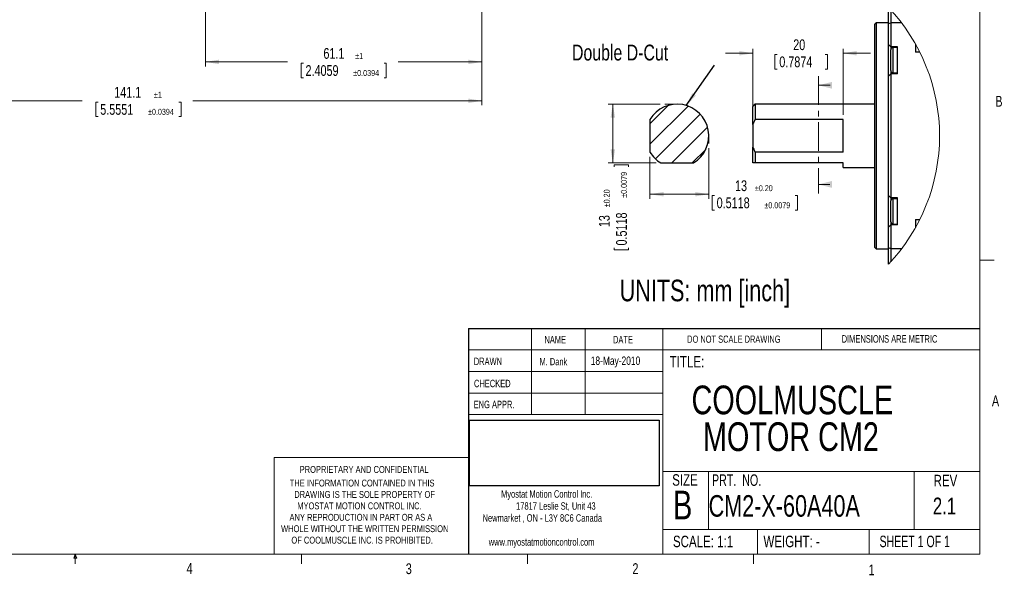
# Model space of a CAD drawing. Header units: millimetres. Extents: x 11 to 421, y 5 to 275.
# Tile 7 of 8: x 204 to 421, y 5 to 128. Entities that reach past the tile are written whole.
import ezdxf

# ---------------------------------------------------------------- set-up
doc = ezdxf.new("R2010")
doc.units = ezdxf.units.MM
doc.linetypes.add('CENTER', pattern=[10.16, 6.35, -1.27, 1.27, -1.27])
doc.styles.add('SLDTEXTSTYLE0', font='TXT', dxfattribs={"width": 0.75})
doc.styles.add('SLDTEXTSTYLE1', font='TXT', dxfattribs={"width": 0.694444})
doc.styles.add('SLDTEXTSTYLE2', font='TXT', dxfattribs={"width": 0.6875})
doc.dimstyles.new('SLDDIMSTYLE0', dxfattribs={"dimtxt": 2.38125, "dimasz": 3, "dimexe": 0, "dimexo": 0.0625, "dimgap": 0.595313, "dimtad": 0, "dimdec": 1, "dimrnd": 1e-09, "dimzin": 12, "dimdsep": 46, "dimtxsty": 'SLDTEXTSTYLE0', "dimsah": 1, "dimcen": 0.09, "dimadec": 0, "dimazin": 0, "dimtol": 1, "dimtp": 1, "dimtm": 1, "dimtfac": 1, "dimtdec": 1, "dimtofl": 0, "dimtmove": 0, "dimatfit": 3, "dimfxl": 1, "dimtolj": 1, "dimarcsym": 0})
doc.dimstyles.new('SLDDIMSTYLE11', dxfattribs={"dimtxt": 0, "dimasz": 3, "dimexe": 0, "dimexo": 0.0625, "dimgap": 0, "dimtad": 0, "dimtih": 1, "dimtoh": 1, "dimdec": 0, "dimrnd": 1e-09, "dimzin": 0, "dimdsep": 46, "dimtxsty": 'Standard', "dimsah": 1, "dimcen": 0.09, "dimadec": 0, "dimazin": 0, "dimtfac": 3, "dimtdec": 0, "dimtofl": 0, "dimtmove": 0, "dimatfit": 3, "dimfxl": 1, "dimtolj": 1, "dimtzin": 0, "dimarcsym": 0})
doc.dimstyles.new('SLDDIMSTYLE12', dxfattribs={"dimtxt": 2.38125, "dimasz": 3, "dimexe": 0, "dimexo": 0.0625, "dimgap": 0.595313, "dimtad": 0, "dimrnd": 1e-09, "dimzin": 12, "dimdsep": 46, "dimtxsty": 'SLDTEXTSTYLE0', "dimsah": 1, "dimcen": 0.09, "dimadec": 0, "dimazin": 0, "dimtol": 1, "dimtp": 0.2, "dimtm": 0.2, "dimtfac": 1, "dimtofl": 0, "dimtmove": 0, "dimatfit": 3, "dimfxl": 1, "dimtolj": 1, "dimarcsym": 0})
doc.dimstyles.new('SLDDIMSTYLE3', dxfattribs={"dimtxt": 2.38125, "dimasz": 3, "dimexe": 0, "dimexo": 0.0625, "dimgap": 0.595313, "dimtad": 0, "dimrnd": 1e-09, "dimzin": 12, "dimdsep": 46, "dimtxsty": 'SLDTEXTSTYLE0', "dimsah": 1, "dimcen": 0.09, "dimadec": 0, "dimazin": 0, "dimtfac": 1, "dimtofl": 0, "dimtmove": 0, "dimatfit": 3, "dimfxl": 1, "dimtolj": 1, "dimtzin": 12, "dimarcsym": 0})
picture_1 = doc.add_image_def('image1.bmp', size_in_pixel=(895, 310))

# ---------------------------------------------------------------- blocks, each defined once
blk = doc.blocks.new('SW_NOTE_0')
at = {"color": 0, "linetype": 'Continuous', "lineweight": 0, "char_height": 1.651, "attachment_point": 1, "style": 'SLDTEXTSTYLE0'}
for s, insert in [('Myostat Motion Control Inc.', (0, 2.13)), ('17817 Leslie St, Unit 43', (3.32, -0.52)), ('Newmarket , ON - L3Y 8C6 Canada', (-4.09, -3.17)), ('www.myostatmotioncontrol.com', (-2.73, -8.48))]:
    blk.add_mtext(s, dxfattribs=dict(at, insert=insert))
blk = doc.blocks.new('SW_NOTE_1')
at = {"color": 0, "linetype": 'Continuous', "lineweight": 0, "char_height": 1.524, "attachment_point": 1, "style": 'SLDTEXTSTYLE0'}
for s, insert in [('THE INFORMATION CONTAINED IN THIS', (0, 1.96)), ('DRAWING IS THE SOLE PROPERTY OF', (1, -0.56)), ('MYOSTAT MOTION CONTROL INC. ', (1.67, -3.08)), ('ANY REPRODUCTION IN PART OR AS A', (-0.04, -5.61)), ('WHOLE WITHOUT THE WRITTEN PERMISSION', (-1.91, -8.13)), ('OF COOLMUSCLE INC. IS PROHIBITED.', (0.37, -10.66))]:
    blk.add_mtext(s, dxfattribs=dict(at, insert=insert))
blk = doc.blocks.new('SW_NOTE_2')
at = {"color": 0, "linetype": 'Continuous', "lineweight": 0, "char_height": 6.35, "attachment_point": 1, "style": 'SLDTEXTSTYLE0'}
for s, insert in [('COOLMUSCLE', (0, 8.19)), ('MOTOR CM2', (2.52, 0.07))]:
    blk.add_mtext(s, dxfattribs=dict(at, insert=insert))
blk = doc.blocks.new('*D13')
at = {"color": 7, "linetype": 'Continuous', "lineweight": 0}
for p, q in [((305.84, 133.24), (305.84, 109.15)), ((164.74, 128.24), (164.74, 109.15)), ((164.74, 110.15), (217.46, 110.15)), ((220.5, 109.87), (220.5, 106.65)), ((220.5, 109.87), (220.98, 109.87)), ((239.32, 109.87), (238.84, 109.87)), ((239.32, 109.87), (239.32, 106.65)), ((305.84, 110.15), (241.96, 110.15)), ((220.5, 106.65), (220.98, 106.65)), ((239.32, 106.65), (238.84, 106.65))]:
    blk.add_line(p, q, dxfattribs=at)
for points in [[(164.74, 110.15), (167.74, 109.65), (167.74, 110.65)], [(305.84, 110.15), (302.84, 110.65), (302.84, 109.65)]]:
    blk.add_solid(points, dxfattribs=at)
at = {"color": 7, "linetype": 'Continuous', "lineweight": 0, "attachment_point": 1, "style": 'SLDTEXTSTYLE0'}
for s, insert, char_height in [('141.1', (224.54, 113.22), 2.381), ('±1', (233.33, 112.15), 1.323), ('5.5551', (221.46, 109.44), 2.381), ('±0.0394', (232.01, 108.37), 1.323)]:
    blk.add_mtext(s, dxfattribs=dict(at, insert=insert, char_height=char_height))
blk = doc.blocks.new('*D14')
at = {"color": 7, "linetype": 'Continuous', "lineweight": 0}
for p, q in [((244.73, 136), (244.73, 117.74)), ((305.84, 133.24), (305.84, 117.74)), ((244.73, 118.74), (262.85, 118.74)), ((265.88, 118.45), (265.88, 115.24)), ((265.88, 118.45), (266.37, 118.45)), ((284.7, 118.45), (284.22, 118.45)), ((284.7, 118.45), (284.7, 115.24)), ((305.84, 118.74), (287.35, 118.74)), ((265.88, 115.24), (266.37, 115.24)), ((284.7, 115.24), (284.22, 115.24))]:
    blk.add_line(p, q, dxfattribs=at)
for points in [[(244.73, 118.74), (247.73, 118.24), (247.73, 119.24)], [(305.84, 118.74), (302.84, 119.24), (302.84, 118.24)]]:
    blk.add_solid(points, dxfattribs=at)
at = {"color": 7, "linetype": 'Continuous', "lineweight": 0, "attachment_point": 1, "style": 'SLDTEXTSTYLE0'}
for s, insert, char_height in [('61.1', (270.81, 121.81), 2.381), ('±1', (277.84, 120.74), 1.323), ('2.4059', (266.85, 118.03), 2.381), ('±0.0394', (277.4, 116.96), 1.323)]:
    blk.add_mtext(s, dxfattribs=dict(at, insert=insert, char_height=char_height))
blk = doc.blocks.new('*D28')
at = {"color": 7, "linetype": 'Continuous', "lineweight": 0}
for p, q in [((365.76, 120.66), (359.76, 120.66)), ((365.76, 105.91), (365.76, 121.66)), ((370.66, 120.38), (370.66, 117.17)), ((370.66, 120.38), (371.14, 120.38)), ((382.26, 120.38), (381.78, 120.38)), ((382.26, 120.38), (382.26, 117.17)), ((385.76, 107.02), (385.76, 121.66)), ((385.76, 120.66), (391.76, 120.66)), ((370.66, 117.17), (371.14, 117.17)), ((382.26, 117.17), (381.78, 117.17))]:
    blk.add_line(p, q, dxfattribs=at)
for points in [[(365.76, 120.66), (362.76, 121.16), (362.76, 120.16)], [(385.76, 120.66), (388.76, 120.16), (388.76, 121.16)]]:
    blk.add_solid(points, dxfattribs=at)
at = {"color": 7, "linetype": 'Continuous', "lineweight": 0, "char_height": 2.381, "attachment_point": 1, "style": 'SLDTEXTSTYLE0'}
for s, insert in [('20', (374.7, 123.73)), ('0.7874', (371.62, 119.95))]:
    blk.add_mtext(s, dxfattribs=dict(at, insert=insert))
blk = doc.blocks.new('*D30')
at = {"color": 7, "linetype": 'Continuous', "lineweight": 0}
for p, q in [((356.02, 99.67), (356.02, 88.5)), ((343.02, 97.8), (343.02, 88.5)), ((343.02, 89.5), (356.02, 89.5)), ((356.81, 89.22), (356.81, 86)), ((356.81, 89.22), (357.29, 89.22)), ((375.63, 89.22), (375.15, 89.22)), ((375.63, 89.22), (375.63, 86)), ((356.81, 86), (357.29, 86)), ((375.63, 86), (375.15, 86))]:
    blk.add_line(p, q, dxfattribs=at)
for points in [[(343.02, 89.5), (346.02, 89), (346.02, 90)], [(356.02, 89.5), (353.02, 90), (353.02, 89)]]:
    blk.add_solid(points, dxfattribs=at)
at = {"color": 7, "linetype": 'Continuous', "lineweight": 0, "attachment_point": 1, "style": 'SLDTEXTSTYLE0'}
for s, insert, char_height in [('13', (361.83, 92.57), 2.381), ('±0.20', (366.22, 91.5), 1.323), ('0.5118', (357.77, 88.79), 2.381), ('±0.0079', (368.32, 87.72), 1.323)]:
    blk.add_mtext(s, dxfattribs=dict(at, insert=insert, char_height=char_height))
blk = doc.blocks.new('*D31')
at = {"color": 7, "linetype": 'Continuous', "lineweight": 0}
for p, q in [((345.3, 109.41), (333.81, 109.41)), ((334.81, 109.41), (334.81, 96.41)), ((344.42, 96.41), (333.81, 96.41)), ((335.1, 96.02), (338.31, 96.02)), ((335.1, 96.02), (335.1, 95.53)), ((338.31, 96.02), (338.31, 95.53)), ((335.1, 77.2), (335.1, 77.68)), ((335.1, 77.2), (338.31, 77.2)), ((338.31, 77.2), (338.31, 77.68))]:
    blk.add_line(p, q, dxfattribs=at)
for points in [[(334.81, 109.41), (334.31, 106.41), (335.31, 106.41)], [(334.81, 96.41), (335.31, 99.41), (334.31, 99.41)]]:
    blk.add_solid(points, dxfattribs=at)
at = {"color": 7, "linetype": 'Continuous', "lineweight": 0, "attachment_point": 1, "rotation": 90, "style": 'SLDTEXTSTYLE0'}
for s, insert, char_height in [('±0.0079', (336.59, 88.71), 1.323), ('±0.20', (332.81, 86.61), 1.323), ('0.5118', (335.53, 78.16), 2.381), ('13', (331.74, 82.22), 2.381)]:
    blk.add_mtext(s, dxfattribs=dict(at, insert=insert, char_height=char_height))

msp = doc.modelspace()

# ---------------------------------------------------------------- hatches: boundary and pattern name
at = {"linetype": 'Continuous', "lineweight": 0}
h = msp.add_hatch(dxfattribs=at)
h.set_pattern_fill('ANSI31', style=0)
edge = h.paths.add_edge_path(flags=0)
edge.add_line((343.0235, 106.0156), (343.0235, 98.8045))
edge.add_arc((349.0235, 102.41), 7, 211.002719, 238.997281)
edge.add_line((345.4179, 96.41), (352.629, 96.41))
edge.add_arc((349.0235, 102.41), 7, 301.002719, 508.997281)
h = msp.add_hatch(dxfattribs=at)
h.set_pattern_fill('ANSI31', style=0)
edge = h.paths.add_edge_path(flags=0)
edge.add_line((343.0235, 106.0156), (343.0235, 98.8045))
edge.add_arc((349.0235, 102.41), 7, 211.002719, 238.997281)
edge.add_line((345.4179, 96.41), (352.629, 96.41))
edge.add_arc((349.0235, 102.41), 7, 301.002719, 508.997281)

# ---------------------------------------------------------------- linework, layer by layer
at = {"color": 7, "linetype": 'Continuous', "lineweight": 0}
for p, q in [((415.9568, 9.9587), (415.9568, 270.3087)), ((382.8801, 113.576), (380.2638, 113.576)), ((349.0235, 109.41), (346.2986, 109.41)), ((356.0235, 102.41), (356.0235, 100.6746)), ((382.8006, 91.6612), (380.2638, 91.6612)), ((415.9568, 74.9374), (419.1318, 74.9374)), ((316.8169, 59.8531), (316.8169, 40.8031)), ((328.7175, 59.8531), (328.7175, 40.8031)), ((345.8853, 59.8531), (345.8853, 9.9587)), ((380.921, 55.0906), (380.921, 59.8531)), ((302.9194, 55.0906), (415.9568, 55.0906)), ((302.9194, 50.3281), (345.8853, 50.3281)), ((302.9194, 45.5656), (345.8853, 45.5656)), ((345.8853, 40.8031), (302.9194, 40.8031)), ((259.9535, 31.2781), (259.9535, 9.9587)), ((302.9194, 31.2781), (259.9535, 31.2781)), ((345.8853, 28.2432), (415.9568, 28.2432)), ((355.9321, 28.2432), (355.9321, 15.366)), ((401.4296, 28.2432), (401.4296, 15.366)), ((345.8853, 15.366), (415.9568, 15.366)), ((366.793, 15.366), (366.793, 9.9587)), ((391.4795, 15.366), (391.4795, 9.9587)), ((415.9568, 9.9587), (15.9068, 9.9587)), ((215.5889, 9.0805), (215.9254, 9.9587)), ((216.2443, 9.0805), (215.5889, 9.0805)), ((215.9254, 9.9587), (215.9254, 7.8048)), ((215.9254, 9.9587), (216.2443, 9.0805)), ((265.9317, 9.9587), (265.9317, 7.8048)), ((315.9379, 9.9587), (315.9379, 7.8048)), ((365.9442, 9.9587), (365.9442, 7.8048))]:
    msp.add_line(p, q, dxfattribs=at)
at = {"color": 7, "linetype": 'Continuous', "lineweight": 30}
for p, q in [((395.7638, 127.2029), (395.7638, 130.7947)), ((396.2638, 130.2568), (396.2638, 127.41)), ((392.7638, 77.71), (392.7638, 127.11)), ((393.0638, 127.41), (393.0638, 77.41)), ((395.7638, 127.2029), (396.2638, 127.41)), ((395.7638, 122.61), (395.7638, 127.2029)), ((398.6377, 127.41), (396.2638, 127.41)), ((396.2638, 127.41), (396.2638, 122.11)), ((395.7638, 122.61), (396.2638, 122.11)), ((395.7638, 115.61), (395.7638, 122.61)), ((397.7638, 122.11), (396.2638, 122.11)), ((396.2638, 122.11), (396.2638, 121.41)), ((397.7638, 116.11), (397.7638, 122.11)), ((401.7638, 122.6509), (401.7638, 120.91)), ((396.2638, 116.81), (396.2638, 121.41)), ((396.7638, 121.91), (396.7638, 116.31)), ((402.6886, 120.91), (401.7638, 120.91)), ((395.7638, 115.61), (396.2638, 116.11)), ((395.7638, 89.21), (395.7638, 115.61)), ((396.2638, 116.81), (396.2638, 116.11)), ((396.2638, 116.11), (396.2638, 88.71)), ((397.7638, 116.11), (396.2638, 116.11)), ((365.7638, 104.91), (365.7638, 108.91)), ((366.2638, 109.41), (366.2638, 106.0156)), ((343.0235, 106.0156), (343.0235, 98.8045)), ((365.7638, 104.91), (365.7638, 99.91)), ((385.7638, 106.0156), (366.2638, 106.0156)), ((385.7638, 98.8045), (385.7638, 106.0156)), ((407.0638, 102.4148), (407.0638, 102.4053)), ((407.0638, 102.4148), (407.0638, 102.4053)), ((365.7638, 96.41), (365.7638, 99.91)), ((385.7638, 98.8045), (366.2638, 98.8045)), ((366.2638, 98.8045), (366.2638, 96.41)), ((345.4179, 96.41), (352.629, 96.41)), ((385.7638, 96.41), (366.2638, 96.41)), ((385.7638, 95.41), (385.7638, 96.41)), ((395.7638, 89.21), (396.2638, 88.71)), ((395.7638, 82.21), (395.7638, 89.21)), ((397.7638, 88.71), (396.2638, 88.71)), ((396.2638, 88.71), (396.2638, 88.01)), ((396.2638, 83.41), (396.2638, 88.01)), ((396.7638, 88.51), (396.7638, 82.91)), ((397.7638, 82.71), (397.7638, 88.71)), ((396.2638, 83.41), (396.2638, 82.71)), ((401.7638, 83.91), (402.6886, 83.91)), ((401.7638, 83.91), (401.7638, 82.1692)), ((396.2638, 82.71), (395.7638, 82.21)), ((395.7638, 77.6172), (395.7638, 82.21)), ((396.2638, 82.71), (396.2638, 77.41)), ((397.7638, 82.71), (396.2638, 82.71)), ((396.2638, 77.41), (395.7638, 77.6172)), ((395.7638, 74.0254), (395.7638, 77.6172)), ((398.6377, 77.41), (396.2638, 77.41)), ((396.2638, 77.41), (396.2638, 74.5633)), ((302.9194, 59.8531), (415.9568, 59.8531)), ((302.9194, 59.8531), (302.9194, 9.9587))]:
    msp.add_line(p, q, dxfattribs=at)
at = {"color": 7, "linetype": 'CENTER', "lineweight": 0}
msp.add_line((380.2638, 115.576), (380.2638, 89.6612), dxfattribs=at)
at = {"color": 7, "linetype": 'Continuous', "lineweight": 0}
for start, end in [(359.999998, 43.415215), (316.58479, 359.999998)]:
    msp.add_arc((365.7638, 102.4101), 41.3, start, end, dxfattribs=at)
at = {"color": 7, "linetype": 'Continuous', "lineweight": 30}
for centre, radius, start, end in [((396.7638, 121.41), 0.5, 90.000303, 179.999697), ((396.7638, 116.8101), 0.5, 180.00041, 269.999697), ((349.0235, 102.41), 7, 301.002719, 148.997281), ((349.0235, 102.41), 7, 211.002719, 238.997281), ((396.7638, 88.01), 0.5, 90.000303, 179.99959), ((396.7638, 83.4101), 0.5, 180.000303, 269.999697)]:
    msp.add_arc(centre, radius, start, end, dxfattribs=at)
for points in [[(393.0638, 127.41), (392.7638, 127.11)], [(395.7638, 127.41), (393.0638, 127.41)], [(397.7638, 121.91), (396.7638, 121.91)], [(396.7638, 116.31), (397.7638, 116.31)], [(366.2638, 109.41), (365.7638, 108.91)], [(392.7638, 109.41), (366.2638, 109.41)], [(385.7638, 95.41), (392.7638, 95.41)], [(397.7638, 88.51), (396.7638, 88.51)], [(396.7638, 82.91), (397.7638, 82.91)], [(392.7638, 77.71), (393.0638, 77.41)], [(393.0638, 77.41), (395.7638, 77.41)]]:
    msp.add_open_spline(points, degree=1, dxfattribs=at)
for points, knots in [([(366.2638, 106.0156), (366.2565, 106.0015), (366.0716, 105.6417), (365.9146, 105.2685), (365.7638, 104.91)], [0, 0, 0, 0, 0.03931933, 1, 1, 1, 1]), ([(365.7638, 99.91), (365.891, 99.6042), (366.0464, 99.2303), (366.2304, 98.87), (366.2638, 98.8045)], [0, 0, 0, 0, 0.81824098, 1, 1, 1, 1]), ([(366.2638, 96.41), (366.2565, 96.41), (366.0899, 96.41), (365.9232, 96.41), (365.7638, 96.41)], [0, 0, 0, 0, 0.0435411, 1, 1, 1, 1])]:
    msp.add_open_spline(points, degree=3, knots=knots, dxfattribs=at)
at = {"color": 7, "linetype": 'Continuous', "lineweight": 0}
for points in [[(380.2638, 113.576), (383.2638, 112.826), (383.2638, 114.326)], [(380.2638, 91.6612), (383.2638, 90.9112), (383.2638, 92.4112)]]:
    msp.add_solid(points, dxfattribs=at)

# ---------------------------------------------------------------- block references
for name, p in [('SW_NOTE_2', (352.2115, 39.0199)), ('SW_NOTE_1', (263.3542, 24.4643)), ('SW_NOTE_0', (310.1009, 21.9408))]:
    msp.add_blockref(name, p, dxfattribs=at)

# ---------------------------------------------------------------- texts
at = {"color": 7, "linetype": 'Continuous', "lineweight": 0, "attachment_point": 1}
for s, insert, char_height, style in [('Double D-Cut', (325.7789, 122.5638), 3.5, 'SLDTEXTSTYLE0'), ('B', (419.3916, 111.2288), 2.3813, 'SLDTEXTSTYLE0'), ('UNITS: mm [inch]', (336.3162, 70.6044), 4.7625, 'SLDTEXTSTYLE0'), ('NAME', (319.6806, 58.1816), 1.651, 'SLDTEXTSTYLE0'), ('DATE', (334.8453, 58.1816), 1.651, 'SLDTEXTSTYLE0'), ('DO NOT SCALE DRAWING', (351.2507, 58.2586), 1.5875, 'SLDTEXTSTYLE0'), ('DIMENSIONS ARE METRIC', (385.4163, 58.3493), 1.651, 'SLDTEXTSTYLE0'), ('DRAWN', (304.0533, 53.3814), 1.651, 'SLDTEXTSTYLE0'), ('M. Dank', (318.6028, 53.2907), 1.5875, 'SLDTEXTSTYLE0'), ('18-May-2010', (329.9241, 53.6327), 1.852083, 'SLDTEXTSTYLE0'), ('TITLE:', (347.3752, 53.7549), 2.54, 'SLDTEXTSTYLE0'), ('CHECKED', (304.1075, 48.4955), 1.651, 'SLDTEXTSTYLE0'), ('ENG APPR.', (304.034, 43.8595), 1.651, 'SLDTEXTSTYLE0'), ('A', (418.6449, 45.0247), 2.3813, 'SLDTEXTSTYLE0'), ('PROPRIETARY AND CONFIDENTIAL', (265.5535, 29.4237), 1.524, 'SLDTEXTSTYLE0'), ('SIZE', (347.9364, 27.6167), 2.54, 'SLDTEXTSTYLE0'), ('PRT.  NO.', (356.7375, 27.5812), 2.54, 'SLDTEXTSTYLE1'), ('REV', (405.7417, 27.4819), 2.54, 'SLDTEXTSTYLE0'), ('B', (348.1368, 23.983), 6.35, 'SLDTEXTSTYLE0'), ('CM2-X-60A40A', (355.9914, 22.9907), 4.7625, 'SLDTEXTSTYLE0'), ('2.1', (405.5772, 22.4454), 3.70417, 'SLDTEXTSTYLE0'), ('SCALE: 1:1', (348.1054, 14.0233), 2.54, 'SLDTEXTSTYLE0'), ('WEIGHT: -', (368.1188, 14.0233), 2.54, 'SLDTEXTSTYLE0'), ('SHEET 1 OF 1', (393.7877, 14.0316), 2.54, 'SLDTEXTSTYLE2'), ('4', (240.5412, 7.9686), 2.3813, 'SLDTEXTSTYLE0'), ('3', (289.0208, 7.9151), 2.3813, 'SLDTEXTSTYLE0'), ('2', (339.1483, 7.936), 2.3813, 'SLDTEXTSTYLE0'), ('1', (391.3712, 7.6548), 2.3813, 'SLDTEXTSTYLE0')]:
    msp.add_mtext(s, dxfattribs=dict(at, insert=insert, char_height=char_height, style=style))

# ---------------------------------------------------------------- dimensions: what is measured, and where the dimension line sits
at = {"color": 7, "linetype": 'Continuous', "lineweight": 0}
for base, p1, p2, dimstyle, picture, middle in [((244.7333, 118.7369), (305.8433, 134.2369), (244.7333, 137.0046), 'SLDDIMSTYLE0', '*D14', (275.0975, 118.7369)), ((305.8433, 110.1499), (164.7433, 129.2369), (305.8433, 134.2369), 'SLDDIMSTYLE0', '*D13', (229.7123, 110.1499)), ((385.7638, 120.6637), (365.7638, 104.91), (385.7638, 106.0156), 'SLDDIMSTYLE3', '*D28', (376.4583, 120.6637)), ((356.0235, 89.5005), (343.0235, 98.8045), (356.0235, 100.6746), 'SLDDIMSTYLE12', '*D30', (366.0235, 89.5005))]:
    dim = msp.add_linear_dim(base=base, p1=p1, p2=p2, dimstyle=dimstyle, dxfattribs=at)
    dim.commit()
    dim.dimension.update_dxf_attribs({"geometry": picture, "text_midpoint": middle, "dimtype": 160})
dim = msp.add_linear_dim(base=(334.8142, 109.41), p1=(345.4179, 96.41), p2=(346.2986, 109.41), angle=90, dimstyle='SLDDIMSTYLE12', dxfattribs=at)
dim.commit()
dim.dimension.update_dxf_attribs({"geometry": '*D31', "text_midpoint": (334.8142, 86.41), "dimtype": 160})

# ---------------------------------------------------------------- pictures from other files: only their frames are drawn
image = msp.add_image(picture_1, insert=(303.1452, 25.0248), size_in_units=(41.8927, 14.5103))
image.dxf.flags = 7

# ---------------------------------------------------------------- leaders
msp.add_leader([(351.0544, 109.109), (357.3219, 118.0493)], dimstyle='SLDDIMSTYLE11', dxfattribs=at)

doc.saveas('drawing.dxf')
